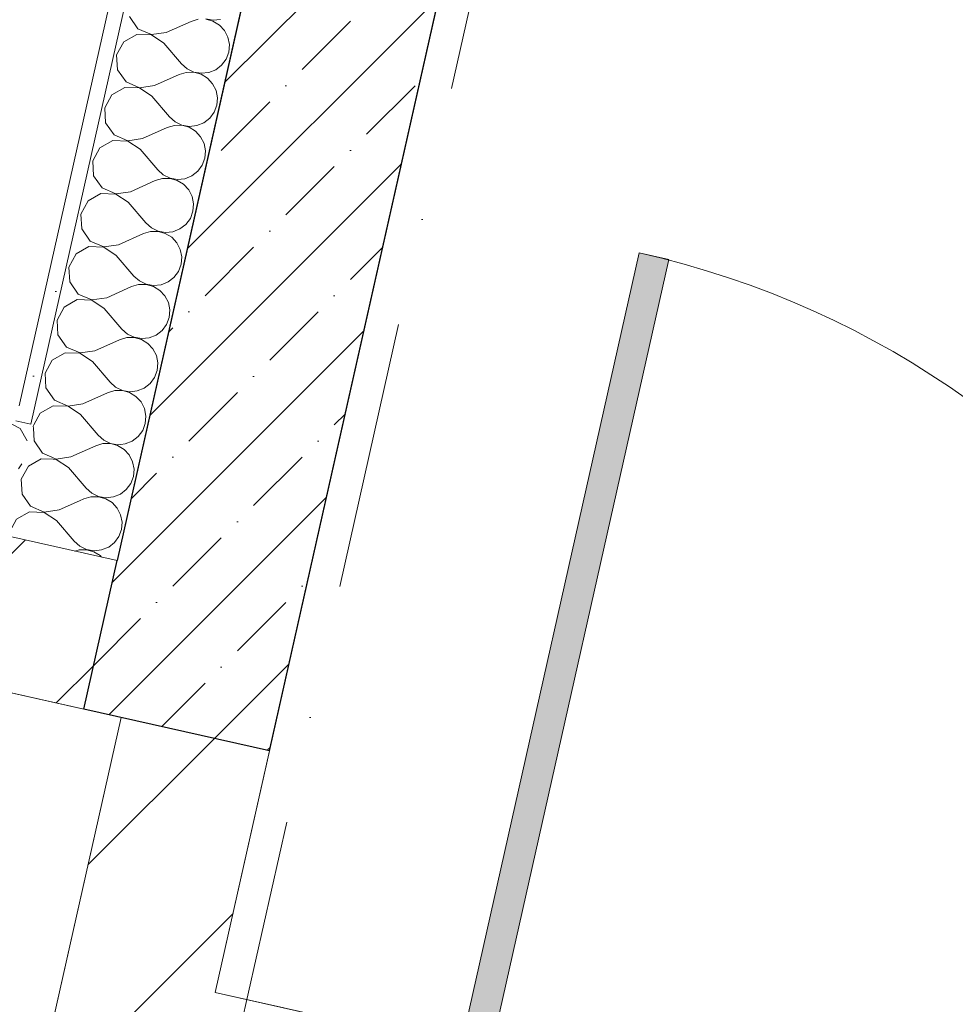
# Model space of a CAD drawing. Header units: millimetres. Extents: x -7218036 to -6934485, y 6013857 to 6210136.
# Tile 32 of 214: x -7179771 to -7178542, y 6148577 to 6149871. Entities that reach past the tile are written whole.
import ezdxf
from ezdxf.enums import TextEntityAlignment as Align

# ---------------------------------------------------------------- set-up
doc = ezdxf.new("R2010")
doc.units = ezdxf.units.MM
doc.header["$MEASUREMENT"] = 0
doc.linetypes.add('Штрихпунктирная', pattern=[670.277762, 352.777767, -176.388884, 0, -141.111112])
for name, color, linetype in [('S - автостоянка.АР', 7, 'Continuous'), ('АР-Стены_внешние_.АР', 7, 'Continuous'), ('АР-Стены_внутренние_пилоны.АР', 7, 'Continuous'), ('АР-Стены_Перегородки_шахты_.АР', 7, 'Continuous'), ('АР-Чертеж-Оси_Осевые размеры.АР', 7, 'Continuous')]:
    doc.layers.add(name, color=color, linetype=linetype)
for name, color, linetype, lineweight in [('АР-Стены_внешние_.АР_Ном._пера__1', 7, 'Continuous', 30), ('АР-Стены_внутренние_пилоны.АР_Ном._пера__1', 7, 'Continuous', 30), ('АР-Чертеж-Оси_Осевые размеры.АР_Ном._пера__1', 7, 'Continuous', 0), ('АР-Чертеж-Оси_Осевые размеры.АР_Ном._пера__120', 7, 'Continuous', 0), ('Двери Archicad_Ном._пера__120', 7, 'Continuous', 0)]:
    doc.layers.add(name, color=color, linetype=linetype, lineweight=lineweight)
doc.styles.add('РЎР“Р•РќР•Р\xa0Р\x98Р\xa0_РЎРўР\x98Р›Р¬_1', font='GOTHIC.TTF')
doc.dimstyles.new('СГЕНЕРИР_СТИЛЬ__1', dxfattribs={"dimtxt": 400, "dimasz": 332.5, "dimexe": 0.18, "dimexo": 0.0625, "dimgap": 0, "dimtad": 1, "dimdec": 0, "dimzin": 0, "dimdsep": 46, "dimtxsty": 'РЎР“Р•РќР•Р\xa0Р\x98Р\xa0_РЎРўР\x98Р›Р¬_1', "dimblk": 'ARROWHEAD_6', "dimblk1": 'ARROWHEAD_6', "dimblk2": 'ARROWHEAD_6', "dimcen": 0.09, "dimse1": 1, "dimse2": 1, "dimclrd": 7, "dimclre": 7, "dimclrt": 7, "dimazin": 0, "dimtfac": 1, "dimtdec": 4, "dimtmove": 0, "dimatfit": 3, "dimfxl": 1, "dimtolj": 1, "dimtzin": 0, "dimarcsym": 0})
pattern_1 = [(45, (-6566190.34, 6562677.8), (-127.279217, 127.279217), [])]
pattern_2 = [(45, (-6566190.34, 6563027.8), (-111.369318, 111.369318), [0, -105, 0, -157.5]), (110, (-6565840.34, 6563027.8), (148.001588, 53.868173), [0, -77, 0, -133])]
pattern_3 = [(45, (-6566190.34, 6562677.8), (-84.852814, 84.852814), []), (45, (-6566232.77, 6562720.22), (-84.852814, 84.852814), [90, -30, 0, -30])]

# ---------------------------------------------------------------- blocks, each defined once
blk = doc.blocks.new('Стена_121_6', base_point=(-7179542.9, 6149035.3))
at = {"layer": 'АР-Стены_внешние_.АР', "linetype": 'Continuous', "lineweight": 0, "true_color": 0x000000}
h = blk.add_hatch(dxfattribs=at)
h.set_pattern_fill('БЛОКИ_БЕТОННЫЕ_ЭФФЕКТИВН_7F', color=18, style=0, pattern_type=2)
h.set_pattern_definition(pattern_1)
h.paths.add_polyline_path([(-7179643, 6149160.3), (-7182714, 6149850), (-7182757.8, 6149654.9), (-7179686.8, 6148965.1)])
at = {"layer": 'АР-Стены_внешние_.АР_Ном._пера__1', "color": 7, "linetype": 'Continuous', "lineweight": 30}
blk.add_line((-7179686.8, 6148965.1), (-7179643, 6149160.3), dxfattribs=at)
at = {"layer": 'АР-Стены_внешние_.АР_Ном._пера__1', "color": 7, "linetype": 'Continuous', "lineweight": 15, "flags": 128}
for points in [[(-7179643, 6149160.3), (-7182714, 6149850)], [(-7182757.8, 6149654.9), (-7179686.8, 6148965.1)]]:
    blk.add_lwpolyline(points, dxfattribs=at)
blk = doc.blocks.new('Металлическая Дверь 23[34]_6', base_point=(-6566190.3, 6562677.8))
at = {"layer": 'Двери Archicad_Ном._пера__120', "linetype": 'Continuous', "lineweight": 0, "true_color": 0xffffff}
blk.add_hatch(color=7, dxfattribs=at).paths.add_polyline_path([(-7178957.7, 6149564.5), (-7179218.5, 6148403.5), (-7179179.5, 6148394.7), (-7178918.7, 6149555.8)])
at = {"layer": 'Двери Archicad_Ном._пера__120', "color": 7, "linetype": 'Continuous', "lineweight": 0}
for p, q in [((-7178957.7, 6149564.5), (-7179218.5, 6148403.5)), ((-7178918.7, 6149555.8), (-7178957.7, 6149564.5)), ((-7179179.5, 6148394.7), (-7178918.7, 6149555.8))]:
    blk.add_line(p, q, dxfattribs=at)
blk.add_arc((-7179218.5, 6148403.5), 1190, 347.3417, 77.3417, dxfattribs=at)
blk = doc.blocks.new('Стена_133_6', base_point=(-7179633.6, 6148517.2))
at = {"layer": 'АР-Стены_внешние_.АР', "linetype": 'Continuous', "lineweight": 0, "true_color": 0x000000}
h = blk.add_hatch(dxfattribs=at)
h.set_pattern_fill('БЛОКИ_БЕТОННЫЕ_ЭФФЕКТИВН_7F', color=18, style=0, pattern_type=2)
h.set_pattern_definition(pattern_1)
h.paths.add_polyline_path([(-7179709.3, 6148636.7), (-7179753.1, 6148441.6), (-7179514.2, 6148592.9)])
h = blk.add_hatch(dxfattribs=at)
h.set_pattern_fill('БЛОКИ_БЕТОННЫЕ_ЭФФЕКТИВН_7F', color=18, style=0, pattern_type=2)
h.set_pattern_definition(pattern_1)
h.paths.add_polyline_path([(-7179514.2, 6148592.9), (-7179753.1, 6148441.6), (-7179558, 6148397.7)])
at = {"layer": 'АР-Стены_внешние_.АР_Ном._пера__1', "color": 7, "linetype": 'Continuous', "lineweight": 15, "flags": 128}
for points in [[(-7179753.1, 6148441.6), (-7179709.3, 6148636.7)], [(-7179270.2, 6148538.1), (-7179514.2, 6148592.9)]]:
    blk.add_lwpolyline(points, dxfattribs=at)
at = {"layer": 'Двери Archicad_Ном._пера__120', "color": 7, "linetype": 'Continuous', "lineweight": 0}
blk.add_blockref('Металлическая Дверь 23[34]_6', (-6566190.3, 6562677.8), dxfattribs=at)
blk = doc.blocks.new('*X496', base_point=(-6566190.3, 6562677.8))
at = {"layer": 'АР-Стены_внешние_.АР_Ном._пера__1', "color": 7, "linetype": 'Continuous', "lineweight": 0}
for p, q in [((-7179753.2, 6149334.4), (-7179752.3, 6149317.4)), ((-7179752.3, 6149317.4), (-7179741.1, 6149301.4)), ((-7179742.8, 6149294), (-7179759.7, 6149284.3)), ((-7179727.3, 6149293.5), (-7179742.8, 6149294)), ((-7179741.1, 6149301.4), (-7179729, 6149296.1)), ((-7179759.7, 6149284.3), (-7179769, 6149267.2)), ((-7179769, 6149267.2), (-7179767.9, 6149247.7)), ((-7179767.9, 6149247.7), (-7179756.8, 6149231.7)), ((-7179719.5, 6149226.8), (-7179692.7, 6149238.8)), ((-7179756.8, 6149231.7), (-7179738.8, 6149223.9)), ((-7179738.8, 6149223.9), (-7179719.5, 6149226.8)), ((-7179775.4, 6149214.6), (-7179784.7, 6149197.5)), ((-7179758.4, 6149224.3), (-7179775.4, 6149214.6)), ((-7179738.9, 6149223.6), (-7179758.4, 6149224.3)), ((-7179722.7, 6149212.8), (-7179738.9, 6149223.6)), ((-7179722.7, 6149212.8), (-7179699.5, 6149185.7)), ((-7179784.7, 6149197.5), (-7179784.4, 6149192)), ((-7179699.5, 6149185.7), (-7179692.1, 6149179.1)), ((-7179693.2, 6149174.5), (-7179698.8, 6149172.8)), ((-7179683.3, 6149174.6), (-7179693.2, 6149174.5)), ((-7179692.1, 6149179.1), (-7179683.2, 6149174.8)), ((-7179673.8, 6149171.9), (-7179683.3, 6149174.6)), ((-7179683.2, 6149174.8), (-7179673.5, 6149173.1)), ((-7179673.5, 6149173.1), (-7179663.7, 6149174.2)), ((-7179663.7, 6149174.2), (-7179654.6, 6149177.8)), ((-7179654.6, 6149177.8), (-7179654.2, 6149178.1)), ((-7179665.4, 6149166.8), (-7179673.8, 6149171.9)), ((-7179663.6, 6149164.9), (-7179665.4, 6149166.8))]:
    blk.add_line(p, q, dxfattribs=at)
blk = doc.blocks.new('*X498', base_point=(-6566190.3, 6562677.8))
at = {"layer": 'АР-Стены_внешние_.АР_Ном._пера__1', "color": 7, "linetype": 'Continuous', "lineweight": 0}
for p, q in [((-7179627.1, 6149874.9), (-7179615.9, 6149858.9)), ((-7179578.7, 6149854), (-7179546.1, 6149868.6)), ((-7179536.6, 6149871.4), (-7179546.1, 6149868.6)), ((-7179517.3, 6149868.9), (-7179526.8, 6149871.5)), ((-7179526.7, 6149871.8), (-7179517, 6149870.1)), ((-7179508.9, 6149863.7), (-7179517.3, 6149868.9)), ((-7179517, 6149870.1), (-7179507.2, 6149871.1)), ((-7179502.2, 6149856.5), (-7179508.9, 6149863.7)), ((-7179617.5, 6149851.5), (-7179634.5, 6149841.9)), ((-7179598, 6149850.9), (-7179617.5, 6149851.5)), ((-7179615.9, 6149858.9), (-7179598, 6149851.2)), ((-7179598, 6149851.2), (-7179578.7, 6149854)), ((-7179581.8, 6149840.1), (-7179598, 6149850.9)), ((-7179497.7, 6149847.7), (-7179502.2, 6149856.5)), ((-7179495.8, 6149838.1), (-7179497.7, 6149847.7)), ((-7179634.5, 6149841.9), (-7179643.8, 6149824.7)), ((-7179581.8, 6149840.1), (-7179558.6, 6149812.9)), ((-7179496.6, 6149828.2), (-7179495.8, 6149838.1)), ((-7179643.8, 6149824.7), (-7179642.7, 6149805.2)), ((-7179500.1, 6149819), (-7179496.6, 6149828.2)), ((-7179558.6, 6149812.9), (-7179551.2, 6149806.3)), ((-7179513.7, 6149805.1), (-7179505.9, 6149811.1)), ((-7179505.9, 6149811.1), (-7179500.1, 6149819)), ((-7179642.7, 6149805.2), (-7179631.5, 6149789.2)), ((-7179594.3, 6149784.3), (-7179561.7, 6149798.9)), ((-7179552.3, 6149801.7), (-7179561.7, 6149798.9)), ((-7179542.4, 6149801.8), (-7179552.3, 6149801.7)), ((-7179551.2, 6149806.3), (-7179542.4, 6149802.1)), ((-7179542.4, 6149802.1), (-7179532.7, 6149800.4)), ((-7179532.9, 6149799.2), (-7179542.4, 6149801.8)), ((-7179524.5, 6149794), (-7179532.9, 6149799.2)), ((-7179532.7, 6149800.4), (-7179522.9, 6149801.4)), ((-7179522.9, 6149801.4), (-7179513.7, 6149805.1)), ((-7179631.5, 6149789.2), (-7179613.6, 6149781.5)), ((-7179613.6, 6149781.5), (-7179594.3, 6149784.3)), ((-7179517.8, 6149786.8), (-7179524.5, 6149794)), ((-7179513.3, 6149778), (-7179517.8, 6149786.8)), ((-7179650.1, 6149772.2), (-7179659.5, 6149755)), ((-7179633.2, 6149781.9), (-7179650.1, 6149772.2)), ((-7179613.7, 6149781.2), (-7179633.2, 6149781.9)), ((-7179597.4, 6149770.4), (-7179613.7, 6149781.2)), ((-7179597.4, 6149770.4), (-7179574.3, 6149743.2)), ((-7179511.4, 6149768.4), (-7179513.3, 6149778)), ((-7179515.7, 6149749.3), (-7179512.2, 6149758.6)), ((-7179512.2, 6149758.6), (-7179511.4, 6149768.4)), ((-7179659.5, 6149755), (-7179658.4, 6149735.5)), ((-7179521.6, 6149741.4), (-7179515.7, 6149749.3)), ((-7179658.4, 6149735.5), (-7179647.2, 6149719.5)), ((-7179567.9, 6149732), (-7179577.4, 6149729.3)), ((-7179574.3, 6149743.2), (-7179566.9, 6149736.7)), ((-7179558.1, 6149732.1), (-7179567.9, 6149732)), ((-7179566.9, 6149736.7), (-7179558, 6149732.4)), ((-7179548.6, 6149729.5), (-7179558.1, 6149732.1)), ((-7179558, 6149732.4), (-7179548.3, 6149730.7)), ((-7179548.3, 6149730.7), (-7179538.5, 6149731.7)), ((-7179538.5, 6149731.7), (-7179529.4, 6149735.4)), ((-7179529.4, 6149735.4), (-7179521.6, 6149741.4)), ((-7179647.2, 6149719.5), (-7179629.3, 6149711.8)), ((-7179610, 6149714.6), (-7179577.4, 6149729.3)), ((-7179540.2, 6149724.4), (-7179548.6, 6149729.5)), ((-7179533.5, 6149717.1), (-7179540.2, 6149724.4)), ((-7179648.8, 6149712.2), (-7179665.8, 6149702.5)), ((-7179629.3, 6149711.5), (-7179648.8, 6149712.2)), ((-7179629.3, 6149711.8), (-7179610, 6149714.6)), ((-7179613.1, 6149700.7), (-7179629.3, 6149711.5)), ((-7179529, 6149708.3), (-7179533.5, 6149717.1)), ((-7179527.1, 6149698.7), (-7179529, 6149708.3)), ((-7179665.8, 6149702.5), (-7179675.1, 6149685.3)), ((-7179613.1, 6149700.7), (-7179589.9, 6149673.5)), ((-7179527.9, 6149688.9), (-7179527.1, 6149698.7)), ((-7179675.1, 6149685.3), (-7179674, 6149665.8)), ((-7179537.2, 6149671.7), (-7179531.4, 6149679.6)), ((-7179531.4, 6149679.6), (-7179527.9, 6149688.9)), ((-7179674, 6149665.8), (-7179662.9, 6149649.8)), ((-7179589.9, 6149673.5), (-7179582.5, 6149667)), ((-7179582.5, 6149667), (-7179573.7, 6149662.7)), ((-7179554.2, 6149662), (-7179545, 6149665.7)), ((-7179545, 6149665.7), (-7179537.2, 6149671.7)), ((-7179625.6, 6149644.9), (-7179593, 6149659.6)), ((-7179583.6, 6149662.3), (-7179593, 6149659.6)), ((-7179573.7, 6149662.4), (-7179583.6, 6149662.3)), ((-7179573.7, 6149662.7), (-7179564, 6149661)), ((-7179564.2, 6149659.8), (-7179573.7, 6149662.4)), ((-7179555.8, 6149654.7), (-7179564.2, 6149659.8)), ((-7179564, 6149661), (-7179554.2, 6149662)), ((-7179549.1, 6149647.4), (-7179555.8, 6149654.7)), ((-7179664.5, 6149642.5), (-7179681.4, 6149632.8)), ((-7179645, 6149641.8), (-7179664.5, 6149642.5)), ((-7179662.9, 6149649.8), (-7179644.9, 6149642.1)), ((-7179628.8, 6149631), (-7179645, 6149641.8)), ((-7179644.9, 6149642.1), (-7179625.6, 6149644.9)), ((-7179544.6, 6149638.7), (-7179549.1, 6149647.4)), ((-7179681.4, 6149632.8), (-7179690.8, 6149615.6)), ((-7179628.8, 6149631), (-7179605.6, 6149603.8)), ((-7179542.7, 6149629), (-7179544.6, 6149638.7)), ((-7179543.6, 6149619.2), (-7179542.7, 6149629)), ((-7179690.8, 6149615.6), (-7179689.7, 6149596.1)), ((-7179547, 6149609.9), (-7179543.6, 6149619.2)), ((-7179605.6, 6149603.8), (-7179598.2, 6149597.3)), ((-7179560.7, 6149596), (-7179552.9, 6149602)), ((-7179552.9, 6149602), (-7179547, 6149609.9)), ((-7179689.7, 6149596.1), (-7179678.5, 6149580.1)), ((-7179641.3, 6149575.2), (-7179608.7, 6149589.9)), ((-7179599.2, 6149592.6), (-7179608.7, 6149589.9)), ((-7179589.4, 6149592.7), (-7179599.2, 6149592.6)), ((-7179598.2, 6149597.3), (-7179589.3, 6149593)), ((-7179579.9, 6149590.1), (-7179589.4, 6149592.7)), ((-7179589.3, 6149593), (-7179579.6, 6149591.3)), ((-7179571.5, 6149585), (-7179579.9, 6149590.1)), ((-7179579.6, 6149591.3), (-7179569.8, 6149592.3)), ((-7179569.8, 6149592.3), (-7179560.7, 6149596)), ((-7179678.5, 6149580.1), (-7179660.6, 6149572.4)), ((-7179660.6, 6149572.4), (-7179641.3, 6149575.2)), ((-7179564.8, 6149577.7), (-7179571.5, 6149585)), ((-7179560.3, 6149569), (-7179564.8, 6149577.7)), ((-7179697.1, 6149563.1), (-7179706.4, 6149545.9)), ((-7179680.2, 6149572.8), (-7179697.1, 6149563.1)), ((-7179660.6, 6149572.1), (-7179680.2, 6149572.8)), ((-7179644.4, 6149561.3), (-7179660.6, 6149572.1)), ((-7179558.4, 6149559.3), (-7179560.3, 6149569)), ((-7179644.4, 6149561.3), (-7179621.2, 6149534.1)), ((-7179562.7, 6149540.2), (-7179559.2, 6149549.5)), ((-7179559.2, 6149549.5), (-7179558.4, 6149559.3)), ((-7179706.4, 6149545.9), (-7179705.3, 6149526.4)), ((-7179568.5, 6149532.3), (-7179562.7, 6149540.2)), ((-7179705.3, 6149526.4), (-7179694.2, 6149510.4)), ((-7179621.2, 6149534.1), (-7179613.9, 6149527.6)), ((-7179613.9, 6149527.6), (-7179605, 6149523.3)), ((-7179585.5, 6149522.6), (-7179576.3, 6149526.3)), ((-7179576.3, 6149526.3), (-7179568.5, 6149532.3)), ((-7179694.2, 6149510.4), (-7179676.2, 6149502.7)), ((-7179656.9, 6149505.5), (-7179624.4, 6149520.2)), ((-7179614.9, 6149522.9), (-7179624.4, 6149520.2)), ((-7179605, 6149523), (-7179614.9, 6149522.9)), ((-7179605, 6149523.3), (-7179595.3, 6149521.6)), ((-7179595.5, 6149520.4), (-7179605, 6149523)), ((-7179587.1, 6149515.3), (-7179595.5, 6149520.4)), ((-7179595.3, 6149521.6), (-7179585.5, 6149522.6)), ((-7179580.4, 6149508), (-7179587.1, 6149515.3)), ((-7179695.8, 6149503.1), (-7179712.8, 6149493.4)), ((-7179676.3, 6149502.4), (-7179695.8, 6149503.1)), ((-7179660.1, 6149491.6), (-7179676.3, 6149502.4)), ((-7179676.2, 6149502.7), (-7179656.9, 6149505.5)), ((-7179575.9, 6149499.3), (-7179580.4, 6149508)), ((-7179574, 6149489.6), (-7179575.9, 6149499.3)), ((-7179712.8, 6149493.4), (-7179722.1, 6149476.2)), ((-7179660.1, 6149491.6), (-7179636.9, 6149464.4)), ((-7179574.9, 6149479.8), (-7179574, 6149489.6)), ((-7179722.1, 6149476.2), (-7179721, 6149456.8)), ((-7179578.3, 6149470.6), (-7179574.9, 6149479.8)), ((-7179636.9, 6149464.4), (-7179629.5, 6149457.9)), ((-7179592, 6149456.6), (-7179584.2, 6149462.6)), ((-7179584.2, 6149462.6), (-7179578.3, 6149470.6)), ((-7179721, 6149456.8), (-7179709.8, 6149440.7)), ((-7179672.6, 6149435.8), (-7179640, 6149450.5)), ((-7179630.5, 6149453.3), (-7179640, 6149450.5)), ((-7179620.7, 6149453.3), (-7179630.5, 6149453.3)), ((-7179629.5, 6149457.9), (-7179620.6, 6149453.6)), ((-7179611.2, 6149450.7), (-7179620.7, 6149453.3)), ((-7179620.6, 6149453.6), (-7179610.9, 6149451.9)), ((-7179602.8, 6149445.6), (-7179611.2, 6149450.7)), ((-7179610.9, 6149451.9), (-7179601.1, 6149452.9)), ((-7179601.1, 6149452.9), (-7179592, 6149456.6)), ((-7179711.5, 6149433.4), (-7179728.4, 6149423.7)), ((-7179692, 6149432.7), (-7179711.5, 6149433.4)), ((-7179709.8, 6149440.7), (-7179691.9, 6149433)), ((-7179691.9, 6149433), (-7179672.6, 6149435.8)), ((-7179596.1, 6149438.4), (-7179602.8, 6149445.6)), ((-7179591.6, 6149429.6), (-7179596.1, 6149438.4)), ((-7179728.4, 6149423.7), (-7179737.7, 6149406.5)), ((-7179675.7, 6149421.9), (-7179692, 6149432.7)), ((-7179675.7, 6149421.9), (-7179652.5, 6149394.7)), ((-7179589.7, 6149419.9), (-7179591.6, 6149429.6)), ((-7179590.5, 6149410.1), (-7179589.7, 6149419.9)), ((-7179594, 6149400.9), (-7179590.5, 6149410.1)), ((-7179737.7, 6149406.5), (-7179736.6, 6149387.1)), ((-7179652.5, 6149394.7), (-7179645.2, 6149388.2)), ((-7179599.8, 6149392.9), (-7179594, 6149400.9)), ((-7179736.6, 6149387.1), (-7179725.5, 6149371.1)), ((-7179646.2, 6149383.6), (-7179655.7, 6149380.8)), ((-7179636.3, 6149383.6), (-7179646.2, 6149383.6)), ((-7179645.2, 6149388.2), (-7179636.3, 6149383.9)), ((-7179636.3, 6149383.9), (-7179626.6, 6149382.2)), ((-7179626.8, 6149381), (-7179636.3, 6149383.6)), ((-7179626.6, 6149382.2), (-7179616.8, 6149383.2)), ((-7179616.8, 6149383.2), (-7179607.6, 6149386.9)), ((-7179607.6, 6149386.9), (-7179599.8, 6149392.9)), ((-7179725.5, 6149371.1), (-7179707.5, 6149363.3)), ((-7179688.2, 6149366.1), (-7179655.7, 6149380.8)), ((-7179618.4, 6149375.9), (-7179626.8, 6149381)), ((-7179611.7, 6149368.7), (-7179618.4, 6149375.9)), ((-7179607.3, 6149359.9), (-7179611.7, 6149368.7)), ((-7179727.1, 6149363.7), (-7179744.1, 6149354)), ((-7179707.6, 6149363), (-7179727.1, 6149363.7)), ((-7179691.4, 6149352.2), (-7179707.6, 6149363)), ((-7179707.5, 6149363.3), (-7179688.2, 6149366.1)), ((-7179605.4, 6149350.2), (-7179607.3, 6149359.9)), ((-7179744.1, 6149354), (-7179752.4, 6149338.6)), ((-7179691.4, 6149352.2), (-7179668.2, 6149325)), ((-7179606.2, 6149340.4), (-7179605.4, 6149350.2)), ((-7179615.5, 6149323.2), (-7179609.6, 6149331.2)), ((-7179609.6, 6149331.2), (-7179606.2, 6149340.4)), ((-7179668.2, 6149325), (-7179660.8, 6149318.5)), ((-7179660.8, 6149318.5), (-7179658.9, 6149317.6)), ((-7179632.4, 6149313.6), (-7179623.3, 6149317.2)), ((-7179623.3, 6149317.2), (-7179615.5, 6149323.2)), ((-7179638.2, 6149312.9), (-7179632.4, 6149313.6))]:
    blk.add_line(p, q, dxfattribs=at)
blk = doc.blocks.new('*X499', base_point=(-6566190.3, 6562677.8))
at = {"layer": 'АР-Стены_внешние_.АР_Ном._пера__1', "color": 7, "linetype": 'Continuous', "lineweight": 0}
for p, q in [((-7179752.4, 6149338.6), (-7179753.4, 6149336.9)), ((-7179753.4, 6149336.9), (-7179753.2, 6149334.4)), ((-7179658.9, 6149317.6), (-7179651.9, 6149314.2)), ((-7179703.9, 6149296.5), (-7179671.3, 6149311.1)), ((-7179661.9, 6149313.9), (-7179671.3, 6149311.1)), ((-7179652, 6149313.9), (-7179661.9, 6149313.9)), ((-7179642.5, 6149311.3), (-7179652, 6149313.9)), ((-7179651.9, 6149314.2), (-7179642.2, 6149312.5)), ((-7179634.1, 6149306.2), (-7179642.5, 6149311.3)), ((-7179642.2, 6149312.5), (-7179638.2, 6149312.9)), ((-7179627.4, 6149299), (-7179634.1, 6149306.2)), ((-7179729, 6149296.1), (-7179723.2, 6149293.6)), ((-7179723.3, 6149293.3), (-7179727.3, 6149293.5)), ((-7179707, 6149282.5), (-7179723.3, 6149293.3)), ((-7179723.2, 6149293.6), (-7179703.9, 6149296.5)), ((-7179622.9, 6149290.2), (-7179627.4, 6149299)), ((-7179707, 6149282.5), (-7179683.8, 6149255.3)), ((-7179621, 6149280.5), (-7179622.9, 6149290.2)), ((-7179621.8, 6149270.7), (-7179621, 6149280.5)), ((-7179625.3, 6149261.5), (-7179621.8, 6149270.7)), ((-7179683.8, 6149255.3), (-7179676.5, 6149248.8)), ((-7179638.9, 6149247.5), (-7179631.1, 6149253.6)), ((-7179631.1, 6149253.6), (-7179625.3, 6149261.5)), ((-7179692.7, 6149238.8), (-7179687, 6149241.4)), ((-7179677.5, 6149244.2), (-7179687, 6149241.4)), ((-7179667.7, 6149244.2), (-7179677.5, 6149244.2)), ((-7179676.5, 6149248.8), (-7179667.6, 6149244.5)), ((-7179658.2, 6149241.6), (-7179667.7, 6149244.2)), ((-7179667.6, 6149244.5), (-7179657.9, 6149242.8)), ((-7179649.7, 6149236.5), (-7179658.2, 6149241.6)), ((-7179657.9, 6149242.8), (-7179648.1, 6149243.9)), ((-7179648.1, 6149243.9), (-7179638.9, 6149247.5)), ((-7179643, 6149229.3), (-7179649.7, 6149236.5)), ((-7179638.6, 6149220.5), (-7179643, 6149229.3)), ((-7179636.7, 6149210.8), (-7179638.6, 6149220.5)), ((-7179640.9, 6149191.8), (-7179637.5, 6149201)), ((-7179637.5, 6149201), (-7179636.7, 6149210.8)), ((-7179646.8, 6149183.9), (-7179640.9, 6149191.8)), ((-7179654.2, 6149178.1), (-7179646.8, 6149183.9))]:
    blk.add_line(p, q, dxfattribs=at)
blk = doc.blocks.new('Стена_256_6', base_point=(-7179261.7, 6150858))
at = {"layer": 'АР-Стены_внешние_.АР', "linetype": 'Continuous', "lineweight": 0, "true_color": 0x000000}
h = blk.add_hatch(dxfattribs=at)
h.set_pattern_fill('ШТУКАТУРКА__ГИПС_01_0006', color=18, style=0, pattern_type=2)
h.set_pattern_definition(pattern_2)
h.paths.add_polyline_path([(-7179752.1, 6149359), (-7179445.3, 6150725), (-7179464.8, 6150729.4), (-7179771.6, 6149363.4)])
h = blk.add_hatch(dxfattribs=at)
h.set_pattern_fill('ШТУКАТУРКА__ГИПС_01_0006', color=18, style=0, pattern_type=2)
h.set_pattern_definition(pattern_2)
h.paths.add_polyline_path([(-7179771.6, 6149363.4), (-7179776, 6149343.9), (-7179756.4, 6149339.5)])
h = blk.add_hatch(dxfattribs=at)
h.set_pattern_fill('ШТУКАТУРКА__ГИПС_01_0006', color=18, style=0, pattern_type=2)
h.set_pattern_definition(pattern_2)
h.paths.add_polyline_path([(-7179752.1, 6149359), (-7179771.6, 6149363.4), (-7179756.4, 6149339.5)])
at = {"layer": 'АР-Стены_внешние_.АР_Ном._пера__1', "color": 7, "linetype": 'Continuous', "lineweight": 0}
for p in [(-7179440.9, 6150744.5), (-7179776, 6149343.9)]:
    blk.add_line(p, (-7179756.4, 6149339.5), dxfattribs=at)
at = {"layer": 'АР-Стены_внешние_.АР_Ном._пера__1', "color": 7, "linetype": 'Continuous', "lineweight": 0, "flags": 128}
for points in [[(-7179643, 6149160.3), (-7179261.7, 6150858)], [(-7179464.8, 6150729.4), (-7179771.6, 6149363.4)], [(-7179643, 6149160.3), (-7179789.3, 6149193.1)]]:
    blk.add_lwpolyline(points, dxfattribs=at)
at = {"layer": 'АР-Стены_внешние_.АР', "color": 7, "lineweight": 0}
for name in ['*X498', '*X496', '*X499']:
    blk.add_blockref(name, (-6566190.3, 6562677.8), dxfattribs=at)
blk = doc.blocks.new('*X509', base_point=(-6566190.3, 6562677.8))
at = {"layer": 'АР-Стены_внешние_.АР_Ном._пера__1', "color": 7, "linetype": 'Continuous', "lineweight": 0}
for p, q in [((-7179770.7, 6149333.6), (-7179787.8, 6149342.9)), ((-7179761.4, 6149317.4), (-7179770.7, 6149333.6)), ((-7179772.5, 6149280.9), (-7179768.2, 6149287.3))]:
    blk.add_line(p, q, dxfattribs=at)
blk = doc.blocks.new('Стена_259_6', base_point=(-7182714.6, 6149850.1))
at = {"layer": 'АР-Стены_внешние_.АР_Ном._пера__1', "color": 7, "linetype": 'Continuous', "lineweight": 0}
blk.add_line((-7179776, 6149343.9), (-7179756.4, 6149339.5), dxfattribs=at)
at = {"layer": 'АР-Стены_внешние_.АР', "color": 7, "lineweight": 0}
blk.add_blockref('*X509', (-6566190.3, 6562677.8), dxfattribs=at)
blk = doc.blocks.new('Стандартный Маркер Сетки[25]_6', base_point=(-7178760.6, 6151754.4))
at = {"layer": 'АР-Чертеж-Оси_Осевые размеры.АР_Ном._пера__120', "color": 7, "linetype": 'Штрихпунктирная', "lineweight": 0}
blk.add_line((-7178979.7, 6150778.7), (-7183542.2, 6130464.3), dxfattribs=at)
at = {"layer": 'АР-Чертеж-Оси_Осевые размеры.АР_Ном._пера__120', "color": 7, "lineweight": 0, "style": 'РЎР“Р•РќР•Р\xa0Р\x98Р\xa0_РЎРўР\x98Р›Р¬_1'}
blk.add_attdef('AC_MarkerText_1', text='', height=350, rotation=347.3417, dxfattribs=at).set_placement((-7183801, 6129181.8), align=Align.TOP_CENTER)
blk = doc.blocks.new('Стандартный Маркер Сетки[145]_6', base_point=(-7178760.6, 6151754.4))
at = {"layer": 'АР-Чертеж-Оси_Осевые размеры.АР_Ном._пера__120', "color": 7, "linetype": 'Штрихпунктирная', "lineweight": 0}
blk.add_line((-7178979.7, 6150778.7), (-7183542.2, 6130464.3), dxfattribs=at)
at = {"layer": 'АР-Чертеж-Оси_Осевые размеры.АР_Ном._пера__120', "color": 7, "lineweight": 0, "style": 'РЎР“Р•РќР•Р\xa0Р\x98Р\xa0_РЎРўР\x98Р›Р¬_1'}
blk.add_attdef('AC_MarkerText_1', text='', height=350, rotation=347.3417, dxfattribs=at).set_placement((-7183801, 6129181.8), align=Align.TOP_CENTER)
blk = doc.blocks.new('Стена_307_6', base_point=(-7179542.9, 6149035.3))
at = {"layer": 'АР-Стены_внутренние_пилоны.АР', "linetype": 'Continuous', "lineweight": 0, "true_color": 0x000000}
h = blk.add_hatch(dxfattribs=at)
h.set_pattern_fill('ЖЕЛЕЗОБЕТОН__PROJECT__0006', color=18, style=0, pattern_type=2)
h.set_pattern_definition(pattern_3)
h.paths.add_polyline_path([(-7179442.9, 6148910.3), (-7178973.9, 6150998.3), (-7179217.8, 6151053.1), (-7179643, 6149160.3)])
h = blk.add_hatch(dxfattribs=at)
h.set_pattern_fill('ЖЕЛЕЗОБЕТОН__PROJECT__0006', color=18, style=0, pattern_type=2)
h.set_pattern_definition(pattern_3)
h.paths.add_polyline_path([(-7179643, 6149160.3), (-7179686.8, 6148965.1), (-7179442.9, 6148910.3)])
at = {"layer": 'АР-Стены_внешние_.АР_Ном._пера__1', "color": 7, "linetype": 'Continuous', "lineweight": 30}
blk.add_line((-7179686.8, 6148965.1), (-7179643, 6149160.3), dxfattribs=at)
at = {"layer": 'АР-Стены_внешние_.АР_Ном._пера__1', "color": 7, "linetype": 'Continuous', "lineweight": 30, "flags": 128}
blk.add_lwpolyline([(-7179442.9, 6148910.3), (-7179686.8, 6148965.1)], dxfattribs=at)
at = {"layer": 'АР-Стены_внутренние_пилоны.АР_Ном._пера__1', "color": 7, "linetype": 'Continuous', "lineweight": 30, "flags": 128}
for points in [[(-7179217.8, 6151053.1), (-7179643, 6149160.3)], [(-7179442.9, 6148910.3), (-7178973.9, 6150998.3)]]:
    blk.add_lwpolyline(points, dxfattribs=at)
blk = doc.blocks.new('Стена_331_6', base_point=(-7180989.8, 6141601.3))
at = {"layer": 'АР-Стены_Перегородки_шахты_.АР', "linetype": 'Continuous', "lineweight": 0, "true_color": 0x000000}
h = blk.add_hatch(dxfattribs=at)
h.set_pattern_fill('БЛОКИ_БЕТОННЫЕ_ЭФФЕКТИВН_7F', color=18, style=0, pattern_type=2)
h.set_pattern_definition(pattern_1)
h.paths.add_polyline_path([(-7179424.1, 6148572.6), (-7179514.2, 6148592.9), (-7179558, 6148397.7), (-7179467.9, 6148377.5)])
at = {"layer": 'АР-Стены_внешние_.АР_Ном._пера__1', "color": 7, "linetype": 'Continuous', "lineweight": 15}
blk.add_line((-7179424.1, 6148572.6), (-7179514.2, 6148592.9), dxfattribs=at)
blk = doc.blocks.new('Стена_332_6', base_point=(-7179633.6, 6148517.2))
at = {"layer": 'АР-Стены_внешние_.АР', "linetype": 'Continuous', "lineweight": 0, "true_color": 0x000000}
h = blk.add_hatch(dxfattribs=at)
h.set_pattern_fill('БЛОКИ_БЕТОННЫЕ_ЭФФЕКТИВН_7F', color=18, style=0, pattern_type=2)
h.set_pattern_definition(pattern_1)
h.paths.add_polyline_path([(-7179638, 6148954.2), (-7179709.3, 6148636.7), (-7179514.2, 6148592.9), (-7179442.9, 6148910.3)])
at = {"layer": 'АР-Стены_внешние_.АР_Ном._пера__1', "color": 7, "linetype": 'Continuous', "lineweight": 15, "flags": 128}
for points in [[(-7179638, 6148954.2), (-7179709.3, 6148636.7)], [(-7179638, 6148954.2), (-7179442.9, 6148910.3)], [(-7179514.2, 6148592.9), (-7179442.9, 6148910.3)]]:
    blk.add_lwpolyline(points, dxfattribs=at)
blk = doc.blocks.new('*D1304', base_point=(-6566190.3, 6562677.8))
at = {"layer": 'АР-Чертеж-Оси_Осевые размеры.АР_Ном._пера__1', "color": 7, "linetype": 'Continuous', "lineweight": 0, "transparency": 16777216}
for p, q in [((-7209788.7, 6165856.5), (-7210693.8, 6161826.9)), ((-7210561.4, 6161617.8), (-7210826.2, 6162036)), ((-7211013.9, 6161898.8), (-7210373.6, 6161755)), ((-7210693.8, 6161826.9), (-7211313.9, 6159065.6)), ((-7211181.5, 6158856.6), (-7211446.3, 6159274.7)), ((-7211634.1, 6159137.6), (-7210993.8, 6158993.7)), ((-7211313.9, 6159065.6), (-7213187.5, 6150723.5))]:
    blk.add_line(p, q, dxfattribs=at)
at = {"layer": 'АР-Чертеж-Оси_Осевые размеры.АР_Ном._пера__1', "color": 7, "lineweight": 0, "transparency": 16777216, "insert": (-7211236.4, 6159776), "char_height": 400, "attachment_point": 7, "rotation": 77.3417, "style": 'РЎР“Р•РќР•Р\xa0Р\x98Р\xa0_РЎРўР\x98Р›Р¬_1'}
blk.add_mtext('\\A1;{\\pql;\\fCentury Gothic|b0|i0|c204|p0;\\W1.000000;2\xa0830}', dxfattribs=at)
blk = doc.blocks.new('ARROWHEAD_6')
at = {"color": 0, "linetype": 'Continuous', "lineweight": 0}
for p, q in [((-0.5, -0.5), (0.5, 0.5)), ((0, 0), (-1, 0))]:
    blk.add_line(p, q, dxfattribs=at)
blk = doc.blocks.new('*D1305', base_point=(-6566190.3, 6562677.8))
at = {"layer": 'АР-Чертеж-Оси_Осевые размеры.АР_Ном._пера__1', "color": 7, "linetype": 'Continuous', "lineweight": 0, "transparency": 16777216}
for p, q in [((-7211181.5, 6158856.6), (-7211446.3, 6159274.7)), ((-7211313.9, 6159065.6), (-7213187.5, 6150723.5)), ((-7213055.1, 6150514.4), (-7213319.9, 6150932.6)), ((-7213507.7, 6150795.4), (-7212867.4, 6150651.6)), ((-7213187.5, 6150723.5), (-7214816.8, 6143469.2))]:
    blk.add_line(p, q, dxfattribs=at)
at = {"layer": 'АР-Чертеж-Оси_Осевые размеры.АР_Ном._пера__1', "color": 7, "lineweight": 0, "transparency": 16777216, "insert": (-7212483.2, 6154224.3), "char_height": 400, "attachment_point": 7, "rotation": 77.3417, "style": 'РЎР“Р•РќР•Р\xa0Р\x98Р\xa0_РЎРўР\x98Р›Р¬_1'}
blk.add_mtext('\\A1;{\\pql;\\fCentury Gothic|b0|i0|c204|p0;\\W1.000000;8\xa0550}', dxfattribs=at)
blk = doc.blocks.new('*D1306', base_point=(-6566190.3, 6562677.8))
at = {"layer": 'АР-Чертеж-Оси_Осевые размеры.АР_Ном._пера__1', "color": 7, "linetype": 'Continuous', "lineweight": 0, "transparency": 16777216}
for p, q in [((-7213055.1, 6150514.4), (-7213319.9, 6150932.6)), ((-7213187.5, 6150723.5), (-7214816.8, 6143469.2)), ((-7214949.2, 6143678.3), (-7214684.4, 6143260.1)), ((-7215136.9, 6143541.1), (-7214496.6, 6143397.3)), ((-7214816.8, 6143469.2), (-7214874.3, 6143213))]:
    blk.add_line(p, q, dxfattribs=at)
at = {"layer": 'АР-Чертеж-Оси_Осевые размеры.АР_Ном._пера__1', "color": 7, "lineweight": 0, "transparency": 16777216, "insert": (-7214234.7, 6146426.1), "char_height": 400, "attachment_point": 7, "rotation": 77.3417, "style": 'РЎР“Р•РќР•Р\xa0Р\x98Р\xa0_РЎРўР\x98Р›Р¬_1'}
blk.add_mtext('\\A1;{\\pql;\\fCentury Gothic|b0|i0|c204|p0;\\W1.000000;7\xa0435}', dxfattribs=at)

msp = doc.modelspace()

# ---------------------------------------------------------------- linework, layer by layer
at = {"layer": 'S - автостоянка.АР', "color": 254, "linetype": 'Continuous', "lineweight": 0, "true_color": 0xd6d6d6, "flags": 128}
msp.add_lwpolyline([(-7206784.4, 6158495.8), (-7199536.2, 6140140.4), (-7197843, 6139760), (-7197645.7, 6140638.1), (-7197240.7, 6140547.1), (-7197437.9, 6139669.1), (-7193696.1, 6138828.5), (-7192236.1, 6145328.8), (-7191992.3, 6145274), (-7191992.6, 6145272.7), (-7186723.9, 6144089.4), (-7186174.8, 6146531.4), (-7186175.4, 6146531.6), (-7185815.9, 6148132), (-7183473, 6147605.8), (-7182908.7, 6150118.2), (-7182531.6, 6151797.3), (-7179215.5, 6151052.6), (-7179163, 6151286.5), (-7178921.4, 6151232.2), (-7179514.2, 6148592.9), (-7177833.6, 6148215.4)], dxfattribs=at)
at = {"layer": 'S - автостоянка.АР', "color": 254, "linetype": 'Continuous', "lineweight": 0, "true_color": 0xd1c7d6, "flags": 128}
msp.add_lwpolyline([(-7184090.6, 6143486.7), (-7184827.1, 6140214.2), (-7181617, 6139493.2), (-7179614.2, 6148410.4), (-7179753.1, 6148441.6), (-7179638, 6148954.2), (-7182757.8, 6149654.9), (-7182963.1, 6148741), (-7183326.5, 6147123), (-7183325.2, 6147122.7), (-7183719.7, 6145366.4), (-7184138, 6143497.4)], close=True, dxfattribs=at)

# ---------------------------------------------------------------- block references
at = {"layer": 'АР-Стены_внешние_.АР', "color": 7, "lineweight": 0}
for name, p in [('Стена_256_6', (-7179261.7, 6150858)), ('Стена_259_6', (-7182714.6, 6149850.1)), ('Стена_121_6', (-7179542.9, 6149035.3)), ('Стена_133_6', (-7179633.6, 6148517.2)), ('Стена_332_6', (-7179633.6, 6148517.2))]:
    msp.add_blockref(name, p, dxfattribs=at)
at = {"layer": 'АР-Стены_внутренние_пилоны.АР', "color": 7, "lineweight": 0}
msp.add_blockref('Стена_307_6', (-7179542.9, 6149035.3), dxfattribs=at)
at = {"layer": 'АР-Стены_Перегородки_шахты_.АР', "color": 7, "lineweight": 0}
msp.add_blockref('Стена_331_6', (-7180989.8, 6141601.3), dxfattribs=at)
at = {"layer": 'АР-Чертеж-Оси_Осевые размеры.АР', "color": 8, "linetype": 'Continuous', "lineweight": 15}
for name in ['Стандартный Маркер Сетки[25]_6', 'Стандартный Маркер Сетки[145]_6']:
    msp.add_blockref(name, (-7178760.6, 6151754.4), dxfattribs=at)

# ---------------------------------------------------------------- dimensions: what is measured, and where the dimension line sits
at = {"layer": 'АР-Чертеж-Оси_Осевые размеры.АР', "color": 7, "linetype": 'Continuous', "lineweight": 0}
for base, p1, p2, picture, middle in [((-7211313.9, 6159065.6), (-7213412.7, 6162437.5), (-7132164.6, 6141289.1), '*D1304', (-7211281.1, 6160489.3)), ((-7213187.5, 6150723.5), (-7132164.6, 6141289.1), (-7134038.2, 6132946.9), '*D1305', (-7212528, 6154937.6)), ((-7214816.8, 6143469.2), (-7134038.2, 6132946.9), (-7215540, 6143631.6), '*D1306', (-7214279.5, 6147139.4))]:
    dim = msp.add_linear_dim(base=base, p1=p1, p2=p2, angle=257.3417, dimstyle='СГЕНЕРИР_СТИЛЬ__1', dxfattribs=at)
    dim.commit()
    dim.dimension.update_dxf_attribs({"geometry": picture, "text_midpoint": middle, "dimtype": 160, "text_rotation": 77.3417})

doc.saveas('drawing.dxf')
